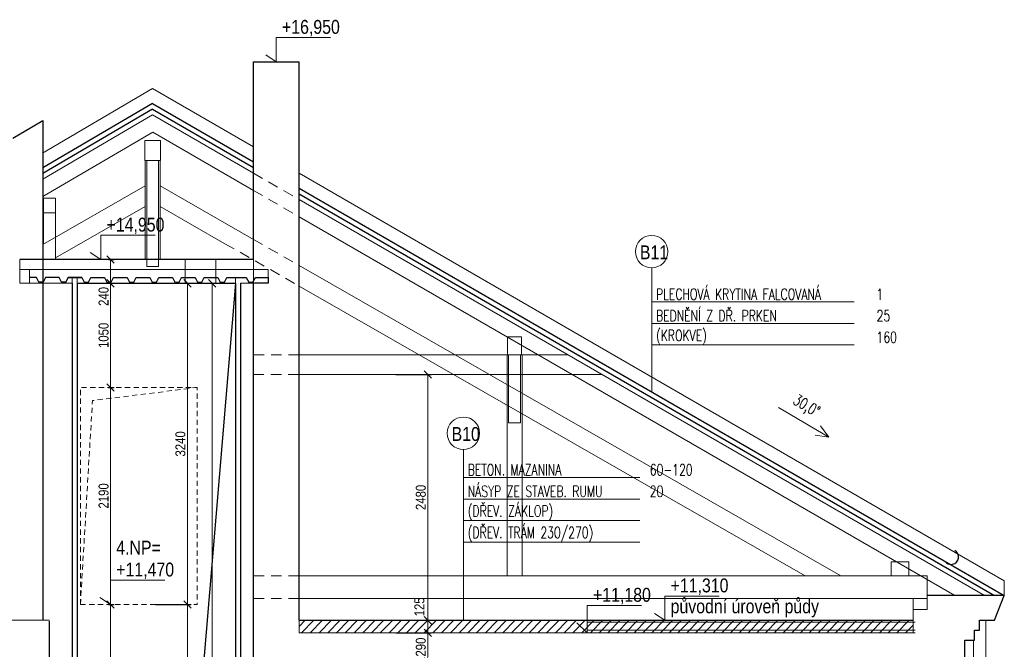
# Model space of a CAD drawing. Header units: millimetres. Extents: x -300958 to -108039, y 30118 to 292543.
# Tile 23 of 256: x -257893 to -247953, y 80926 to 87278. Entities that reach past the tile are written whole.
import ezdxf

# ---------------------------------------------------------------- set-up
doc = ezdxf.new("R2010")
doc.units = ezdxf.units.MM
doc.header["$MEASUREMENT"] = 0
doc.linetypes.add('DGN Style 2', pattern=[879.857395, 527.914437, -351.942958])
doc.layers.get('0').update_dxf_attribs({"lineweight": 13})
doc.layers.get('Defpoints').update_dxf_attribs({"color": 3, "lineweight": 13})
for name, color, linetype, lineweight in [('A_Vodorovné prvky krovu', 133, 'Continuous', 9), ('A_Řezy', 182, 'Continuous', 9), ('BOURÁNÍ', 40, 'Continuous', 13), ('dims', 7, 'Continuous', 9), ('ETAPY', 7, 'Continuous', 0), ('legenda', 7, 'Continuous', 13), ('Materiály', 1, 'Continuous', 13), ('navrh', 1, 'Continuous', 9), ('tenka', 7, 'Continuous', 13), ('výškové kóty', 7, 'Continuous', 13), ('walls', 7, 'Continuous', 13)]:
    doc.layers.add(name, color=color, linetype=linetype, lineweight=lineweight)
doc.layers.add('OBRYSY', color=7, linetype='Continuous', lineweight=0, plot=False)
doc.styles.add('STYLE-0', font='ARIALN.TTF')
doc.styles.add('Style-Arial', font='arial.ttf')
doc.dimstyles.new('arch', dxfattribs={"dimscale": 50, "dimtxt": 2.5, "dimasz": 2.5, "dimexe": 1.25, "dimexo": 0.9, "dimtad": 1, "dimdec": 0, "dimtxsty": 'STYLE-0', "dimblk": 'ARCHTICK', "dimcen": 2.5, "dimadec": 0, "dimazin": 0, "dimtfac": 1, "dimtdec": 0, "dimtmove": 2, "dimatfit": 3, "dimldrblk": 'ARCHTICK', "dimfxl": 0, "dimarcsym": 0})

# ---------------------------------------------------------------- blocks, each defined once
blk = doc.blocks.new('_ArchTick')
at = {"color": 0, "linetype": 'ByBlock', "flags": 128}
blk.add_lwpolyline([(-0.5, -0.5), (0.5, 0.5)], dxfattribs=at)
blk = doc.blocks.new('*D588')
at = {"layer": 'Defpoints', "color": 0, "linetype": 'Continuous'}
for p in [(-254170.1, 81093.2), (-254170.1, 80803.2), (-253773.1, 80803.2)]:
    blk.add_point(p, dxfattribs=at)
at = {"layer": 'dims', "color": 0, "linetype": 'Continuous', "lineweight": -2}
for p, q in [((-254095.1, 81093.2), (-253735.6, 81093.2)), ((-254095.1, 80803.2), (-253735.6, 80803.2))]:
    blk.add_line(p, q, dxfattribs=at)
at = {"layer": 'dims', "linetype": 'Continuous', "lineweight": 0}
blk.add_line((-253773.1, 81093.2), (-253773.1, 80803.2), dxfattribs=at)
at = {"layer": 'dims', "linetype": 'Continuous', "lineweight": 0, "xscale": 75, "yscale": 75, "zscale": 75}
for p, rotation in [((-253773.1, 81093.2), 90), ((-253773.1, 80803.2), 270)]:
    blk.add_blockref('_ArchTick', p, dxfattribs=dict(at, rotation=rotation))
at = {"layer": 'dims', "color": 0, "linetype": 'Continuous', "insert": (-253842.9, 80948.2), "char_height": 100, "attachment_point": 5, "rotation": 90, "style": 'STYLE-0'}
blk.add_mtext('290', dxfattribs=at)
blk = doc.blocks.new('*D589')
at = {"layer": 'Defpoints', "color": 0, "linetype": 'Continuous'}
for p in [(-254170.1, 81218.2), (-254170.1, 81093.2), (-253773.1, 81093.2)]:
    blk.add_point(p, dxfattribs=at)
at = {"layer": 'dims', "color": 0, "linetype": 'Continuous', "lineweight": -2}
for p, q in [((-254095.1, 81218.2), (-253735.6, 81218.2)), ((-254095.1, 81093.2), (-253735.6, 81093.2))]:
    blk.add_line(p, q, dxfattribs=at)
at = {"layer": 'dims', "linetype": 'Continuous', "lineweight": 0}
blk.add_line((-253773.1, 81218.2), (-253773.1, 81093.2), dxfattribs=at)
at = {"layer": 'dims', "linetype": 'Continuous', "lineweight": 0, "xscale": 75, "yscale": 75, "zscale": 75}
for p, rotation in [((-253773.1, 81218.2), 90), ((-253773.1, 81093.2), 270)]:
    blk.add_blockref('_ArchTick', p, dxfattribs=dict(at, rotation=rotation))
at = {"layer": 'dims', "color": 0, "linetype": 'Continuous', "insert": (-253857.1, 81354.2), "char_height": 100, "attachment_point": 5, "rotation": 90, "style": 'STYLE-0'}
blk.add_mtext('125', dxfattribs=at)
blk = doc.blocks.new('*D598')
at = {"layer": 'Defpoints', "color": 0, "linetype": 'Continuous'}
for p in [(-254170.1, 83698.2), (-254170.1, 81218.2), (-253773.1, 81218.2)]:
    blk.add_point(p, dxfattribs=at)
at = {"layer": 'dims', "color": 0, "linetype": 'Continuous', "lineweight": -2}
for p, q in [((-254095.1, 83698.2), (-253735.6, 83698.2)), ((-254095.1, 81218.2), (-253735.6, 81218.2))]:
    blk.add_line(p, q, dxfattribs=at)
at = {"layer": 'dims', "linetype": 'Continuous', "lineweight": 0}
blk.add_line((-253773.1, 83698.2), (-253773.1, 81218.2), dxfattribs=at)
at = {"layer": 'dims', "linetype": 'Continuous', "lineweight": 0, "xscale": 75, "yscale": 75, "zscale": 75}
for p, rotation in [((-253773.1, 83698.2), 90), ((-253773.1, 81218.2), 270)]:
    blk.add_blockref('_ArchTick', p, dxfattribs=dict(at, rotation=rotation))
at = {"layer": 'dims', "color": 0, "linetype": 'Continuous', "insert": (-253842.9, 82458.2), "char_height": 100, "attachment_point": 5, "rotation": 90, "style": 'STYLE-0'}
blk.add_mtext('2480', dxfattribs=at)
blk = doc.blocks.new('*D613')
at = {"layer": 'Defpoints', "color": 0, "linetype": 'Continuous'}
for p in [(-256596.6, 81378.2), (-256596.6, 77728.2), (-256199.6, 77728.2)]:
    blk.add_point(p, dxfattribs=at)
at = {"layer": 'dims', "color": 0, "linetype": 'Continuous', "lineweight": -2}
for p, q in [((-256521.6, 81378.2), (-256162.1, 81378.2)), ((-256521.6, 77728.2), (-256162.1, 77728.2))]:
    blk.add_line(p, q, dxfattribs=at)
at = {"layer": 'dims', "linetype": 'Continuous', "lineweight": 0}
blk.add_line((-256199.6, 81378.2), (-256199.6, 77728.2), dxfattribs=at)
at = {"layer": 'dims', "linetype": 'Continuous', "lineweight": 0, "xscale": 75, "yscale": 75, "zscale": 75}
for p, rotation in [((-256199.6, 81378.2), 90), ((-256199.6, 77728.2), 270)]:
    blk.add_blockref('_ArchTick', p, dxfattribs=dict(at, rotation=rotation))
at = {"layer": 'dims', "color": 0, "linetype": 'Continuous', "insert": (-256269.4, 79553.2), "char_height": 100, "attachment_point": 5, "rotation": 90, "style": 'STYLE-0'}
blk.add_mtext('3650', dxfattribs=at)
blk = doc.blocks.new('*D614')
at = {"layer": 'Defpoints', "color": 0, "linetype": 'Continuous'}
for p in [(-256596.6, 84618.2), (-256596.6, 81378.2), (-256199.6, 81378.2)]:
    blk.add_point(p, dxfattribs=at)
at = {"layer": 'dims', "color": 0, "linetype": 'Continuous', "lineweight": -2}
for p, q in [((-256521.6, 84618.2), (-256162.1, 84618.2)), ((-256521.6, 81378.2), (-256162.1, 81378.2))]:
    blk.add_line(p, q, dxfattribs=at)
at = {"layer": 'dims', "linetype": 'Continuous', "lineweight": 0}
blk.add_line((-256199.6, 84618.2), (-256199.6, 81378.2), dxfattribs=at)
at = {"layer": 'dims', "linetype": 'Continuous', "lineweight": 0, "xscale": 75, "yscale": 75, "zscale": 75}
for p, rotation in [((-256199.6, 84618.2), 90), ((-256199.6, 81378.2), 270)]:
    blk.add_blockref('_ArchTick', p, dxfattribs=dict(at, rotation=rotation))
at = {"layer": 'dims', "color": 0, "linetype": 'Continuous', "insert": (-256269.4, 82998.2), "char_height": 100, "attachment_point": 5, "rotation": 90, "style": 'STYLE-0'}
blk.add_mtext('3240', dxfattribs=at)
blk = doc.blocks.new('*D615')
at = {"layer": 'Defpoints', "color": 0, "linetype": 'Continuous'}
for p in [(-256346.6, 84618.2), (-256346.6, 65708.2), (-255949.6, 65708.2)]:
    blk.add_point(p, dxfattribs=at)
at = {"layer": 'dims', "color": 0, "linetype": 'Continuous', "lineweight": -2}
for p, q in [((-256271.6, 84618.2), (-255912.1, 84618.2)), ((-256271.6, 65708.2), (-255912.1, 65708.2))]:
    blk.add_line(p, q, dxfattribs=at)
at = {"layer": 'dims', "linetype": 'Continuous', "lineweight": 0}
blk.add_line((-255949.6, 84618.2), (-255949.6, 65708.2), dxfattribs=at)
at = {"layer": 'dims', "linetype": 'Continuous', "lineweight": 0, "xscale": 75, "yscale": 75, "zscale": 75}
for p, rotation in [((-255949.6, 84618.2), 90), ((-255949.6, 65708.2), 270)]:
    blk.add_blockref('_ArchTick', p, dxfattribs=dict(at, rotation=rotation))
at = {"layer": 'dims', "color": 0, "linetype": 'Continuous', "insert": (-256019.4, 75163.2), "char_height": 100, "attachment_point": 5, "rotation": 90, "style": 'STYLE-0'}
blk.add_mtext('18910', dxfattribs=at)
blk = doc.blocks.new('*D832')
at = {"layer": 'Defpoints', "color": 0, "linetype": 'Continuous'}
for p in [(-257071.3, 81378.2), (-257071.3, 79918.2), (-256975.5, 79918.2)]:
    blk.add_point(p, dxfattribs=at)
at = {"layer": 'dims', "color": 0, "linetype": 'Continuous', "lineweight": -2}
for p, q in [((-256996.3, 81378.2), (-256938, 81378.2)), ((-256996.3, 79918.2), (-256938, 79918.2))]:
    blk.add_line(p, q, dxfattribs=at)
at = {"layer": 'dims', "linetype": 'Continuous', "lineweight": 0}
blk.add_line((-256975.5, 81378.2), (-256975.5, 79918.2), dxfattribs=at)
at = {"layer": 'dims', "linetype": 'Continuous', "lineweight": 0, "xscale": 75, "yscale": 75, "zscale": 75}
for p, rotation in [((-256975.5, 81378.2), 90), ((-256975.5, 79918.2), 270)]:
    blk.add_blockref('_ArchTick', p, dxfattribs=dict(at, rotation=rotation))
at = {"layer": 'dims', "color": 0, "linetype": 'Continuous', "insert": (-257045.3, 80648.2), "char_height": 100, "attachment_point": 5, "rotation": 90, "style": 'STYLE-0'}
blk.add_mtext('1460', dxfattribs=at)
blk = doc.blocks.new('*D834')
at = {"layer": 'Defpoints', "color": 0, "linetype": 'Continuous'}
for p in [(-257071.3, 84618.2), (-257071.3, 83568.2), (-256975.5, 83568.2)]:
    blk.add_point(p, dxfattribs=at)
at = {"layer": 'dims', "color": 0, "linetype": 'Continuous', "lineweight": -2}
for p, q in [((-256996.3, 84618.2), (-256938, 84618.2)), ((-256996.3, 83568.2), (-256938, 83568.2))]:
    blk.add_line(p, q, dxfattribs=at)
at = {"layer": 'dims', "linetype": 'Continuous', "lineweight": 0}
blk.add_line((-256975.5, 84618.2), (-256975.5, 83568.2), dxfattribs=at)
at = {"layer": 'dims', "linetype": 'Continuous', "lineweight": 0, "xscale": 75, "yscale": 75, "zscale": 75}
for p, rotation in [((-256975.5, 84618.2), 90), ((-256975.5, 83568.2), 270)]:
    blk.add_blockref('_ArchTick', p, dxfattribs=dict(at, rotation=rotation))
at = {"layer": 'dims', "color": 0, "linetype": 'Continuous', "insert": (-257045.3, 84093.2), "char_height": 100, "attachment_point": 5, "rotation": 90, "style": 'STYLE-0'}
blk.add_mtext('1050', dxfattribs=at)
blk = doc.blocks.new('*D835')
at = {"layer": 'Defpoints', "color": 0, "linetype": 'Continuous'}
for p in [(-257071.3, 83568.2), (-257071.3, 81378.2), (-256975.5, 81378.2)]:
    blk.add_point(p, dxfattribs=at)
at = {"layer": 'dims', "color": 0, "linetype": 'Continuous', "lineweight": -2}
for p, q in [((-256996.3, 83568.2), (-256938, 83568.2)), ((-256996.3, 81378.2), (-256938, 81378.2))]:
    blk.add_line(p, q, dxfattribs=at)
at = {"layer": 'dims', "linetype": 'Continuous', "lineweight": 0}
blk.add_line((-256975.5, 83568.2), (-256975.5, 81378.2), dxfattribs=at)
at = {"layer": 'dims', "linetype": 'Continuous', "lineweight": 0, "xscale": 75, "yscale": 75, "zscale": 75}
for p, rotation in [((-256975.5, 83568.2), 90), ((-256975.5, 81378.2), 270)]:
    blk.add_blockref('_ArchTick', p, dxfattribs=dict(at, rotation=rotation))
at = {"layer": 'dims', "color": 0, "linetype": 'Continuous', "insert": (-257045.3, 82473.2), "char_height": 100, "attachment_point": 5, "rotation": 90, "style": 'STYLE-0'}
blk.add_mtext('2190', dxfattribs=at)
blk = doc.blocks.new('*D836')
at = {"layer": 'Defpoints', "color": 0, "linetype": 'Continuous'}
for p in [(-257071.3, 84858.2), (-257071.3, 84618.2), (-256975.5, 84618.2)]:
    blk.add_point(p, dxfattribs=at)
at = {"layer": 'dims', "color": 0, "linetype": 'Continuous', "lineweight": -2}
for p, q in [((-256996.3, 84858.2), (-256938, 84858.2)), ((-256996.3, 84618.2), (-256938, 84618.2))]:
    blk.add_line(p, q, dxfattribs=at)
at = {"layer": 'dims', "linetype": 'Continuous', "lineweight": 0}
blk.add_line((-256975.5, 84858.2), (-256975.5, 84618.2), dxfattribs=at)
at = {"layer": 'dims', "linetype": 'Continuous', "lineweight": 0, "xscale": 75, "yscale": 75, "zscale": 75}
for p, rotation in [((-256975.5, 84858.2), 90), ((-256975.5, 84618.2), 270)]:
    blk.add_blockref('_ArchTick', p, dxfattribs=dict(at, rotation=rotation))
at = {"layer": 'dims', "color": 0, "linetype": 'Continuous', "insert": (-257045.3, 84485.8), "char_height": 100, "attachment_point": 5, "rotation": 90, "style": 'STYLE-0'}
blk.add_mtext('240', dxfattribs=at)

msp = doc.modelspace()

# ---------------------------------------------------------------- hatches: boundary and pattern name
at = {"layer": 'BOURÁNÍ', "linetype": 'Continuous'}
h = msp.add_hatch(dxfattribs=at)
h.set_pattern_fill('ANSI31', color=256, scale=500, style=0)
h.paths.add_polyline_path([(-255072.6, 81218.2), (-255072.6, 81093.2), (-248872.6, 81093.2), (-248872.6, 81218.2)])

# ---------------------------------------------------------------- linework, layer by layer
at = {"layer": 'A_Vodorovné prvky krovu'}
for p, q in [((-256550.6, 86316.8), (-257657.6, 85668.9)), ((-256550.6, 86316.8), (-255532.6, 85729.1)), ((-256550, 86143.3), (-257657.6, 85495.1)), ((-256550, 86143.3), (-255532.6, 85555.9)), ((-256625, 85600.2), (-257657.6, 85009.5)), ((-256475, 85600.2), (-255532.6, 85061.1)), ((-256625, 85392.8), (-257531.4, 84874.3)), ((-256475, 85392.8), (-255820, 85018.2)), ((-255072.6, 85463.5), (-248152.6, 81468.2)), ((-255072.6, 85290.3), (-248452.6, 81468.2)), ((-255072.6, 84798), (-249601.4, 81668.2)), ((-255072.6, 84590.6), (-249963.9, 81668.2))]:
    msp.add_line(p, q, dxfattribs=at)
at = {"layer": 'A_Vodorovné prvky krovu', "linetype": 'DGN Style 2', "ltscale": 0.2}
for p, q in [((-255532.6, 85729.1), (-255072.6, 85463.5)), ((-255532.6, 85555.9), (-255072.6, 85290.3)), ((-255820, 85018.2), (-255072.6, 84590.6)), ((-255532.6, 85061.1), (-255072.6, 84798)), ((-255072.6, 83898.2), (-255532.6, 83898.2)), ((-255532.6, 83698.2), (-255072.6, 83698.2)), ((-255072.6, 81668.2), (-255532.6, 81668.2)), ((-255072.6, 81438.2), (-255532.6, 81438.2))]:
    msp.add_line(p, q, dxfattribs=at)
at = {"layer": 'A_Vodorovné prvky krovu'}
for points in [[(-256625, 84858.2), (-256625, 85858.2), (-256475, 85858.2), (-256475, 84858.2)], [(-256610, 85858.2), (-256610, 84789.5), (-256490, 84789.5), (-256490, 85858.2)], [(-257651.4, 85013), (-257651.4, 85328.2), (-257531.4, 85328.2), (-257531.4, 84858.2)], [(-255072.6, 83898.2), (-252361.4, 83898.2)], [(-255072.6, 83698.2), (-252015, 83698.2)], [(-255072.6, 81668.2), (-248732.6, 81668.2), (-248732.6, 81438.2), (-255072.6, 81438.2)]]:
    msp.add_lwpolyline(points, dxfattribs=at)
msp.add_lwpolyline([(-252971.5, 81668.2), (-252971.5, 83898.2), (-252821.5, 83898.2), (-252821.5, 81668.2)], close=True, dxfattribs=at)
at = {"layer": 'A_Řezy', "ltscale": 0.4}
msp.add_line((-248872.6, 81218.2), (-248872.6, 81328.2), dxfattribs=at)
for points in [[(-256630, 85858.2), (-256470, 85858.2), (-256470, 86058.2), (-256630, 86058.2), (-256630, 85858.2)], [(-257651.4, 85328.2), (-257531.4, 85328.2), (-257531.4, 85478.2), (-257651.4, 85478.2), (-257651.4, 85328.2)], [(-252966.5, 83898.2), (-252826.5, 83898.2), (-252826.5, 84078.2), (-252966.5, 84078.2), (-252966.5, 83898.2)], [(-249095.4, 81808.2), (-248915.4, 81808.2), (-248915.4, 81668.2), (-249095.4, 81668.2), (-249095.4, 81808.2)], [(-248872.6, 81438.2), (-248732.6, 81438.2), (-248732.6, 81328.2), (-248872.6, 81328.2), (-248872.6, 81438.2)]]:
    msp.add_lwpolyline(points, dxfattribs=at)
at = {"layer": 'BOURÁNÍ', "linetype": 'Continuous', "lineweight": 30}
for p, q in [((-256550.9, 86432.5), (-257657.6, 85784.7)), ((-256550.9, 86432.5), (-255532.6, 85844.6)), ((-256550.7, 86374.7), (-257657.6, 85726.8)), ((-256550.7, 86374.7), (-255532.6, 85786.8)), ((-257962.6, 86081.8), (-257657.6, 86260.3)), ((-257657.6, 86260.3), (-257657.6, 81218.2)), ((-255072.6, 85579), (-247952.6, 81468.2)), ((-255072.6, 85521.2), (-248052.6, 81468.2)), ((-255072.6, 81218.2), (-248872.6, 81218.2))]:
    msp.add_line(p, q, dxfattribs=at)
at = {"layer": 'BOURÁNÍ', "linetype": 'Continuous'}
for p, q in [((-258012.6, 81218.2), (-257592.6, 81218.2)), ((-248140.1, 67388.2), (-248140.1, 81218.2)), ((-252162.6, 81198.2), (-248852.6, 81198.2)), ((-252162.6, 81118.2), (-248852.6, 81118.2)), ((-252162.6, 81093.2), (-248852.6, 81093.2)), ((-248265.1, 67388.2), (-248265.1, 81018.2))]:
    msp.add_line(p, q, dxfattribs=at)
msp.add_lwpolyline([(-252956.3, 83898.2), (-252956.7, 83209.5), (-252836.3, 83209.5), (-252836.3, 83898.2)], dxfattribs=at)
at = {"layer": 'BOURÁNÍ', "linetype": 'Continuous', "lineweight": 30}
msp.add_arc((-248490.6, 81856.8), 75, 214.22257, 59.99963, dxfattribs=at)
at = {"layer": 'dims', "linetype": 'Continuous', "flags": 128}
msp.add_lwpolyline([(-250232.9, 83365.5), (-249723.7, 83067.5), (-249862.8, 83085.1), (-249723.7, 83067.5), (-249807.2, 83180.2)], dxfattribs=at)
at = {"layer": 'ETAPY', "linetype": 'Continuous', "lineweight": 30}
msp.add_line((-255712.6, 84618.2), (-257312.6, 65708.2), dxfattribs=at)
at = {"layer": 'legenda', "linetype": 'Continuous', "lineweight": 0}
for p, q in [((-251512.6, 84774.2), (-251512.6, 83523.5)), ((-253413.3, 82941.6), (-253413.3, 81218.2)), ((-251631.9, 82659.2), (-253413.3, 82659.2)), ((-251631.9, 82442), (-253413.3, 82442)), ((-251631.9, 82224.8), (-253413.3, 82224.8)), ((-251631.9, 82007.6), (-253413.3, 82007.6))]:
    msp.add_line(p, q, dxfattribs=at)
at = {"layer": 'legenda', "linetype": 'Continuous'}
for p, q in [((-249467.5, 84430.4), (-251512.6, 84430.4)), ((-249467.5, 84213.3), (-251512.6, 84213.3)), ((-249467.5, 83996.1), (-251512.6, 83996.1))]:
    msp.add_line(p, q, dxfattribs=at)
at = {"layer": 'legenda', "linetype": 'Continuous', "lineweight": 0}
for centre in [(-251512.6, 84938), (-253413.3, 83105.4)]:
    msp.add_circle(centre, 163.8, dxfattribs=at)
at = {"layer": 'Materiály', "linetype": 'Continuous', "flags": 128}
msp.add_lwpolyline([(-255382.6, 84758.2), (-255382.6, 84676.9), (-255513.4, 84676.9), (-255537.7, 84628.2), (-255580.2, 84628.2), (-255604.6, 84676.9), (-255802.1, 84676.9), (-255826.5, 84628.2), (-255869, 84628.2), (-255893.4, 84676.9), (-256030.9, 84676.9), (-256055.2, 84628.2), (-256097.7, 84628.2), (-256122.1, 84676.9), (-256259.6, 84676.9), (-256284, 84628.2), (-256326.5, 84628.2), (-256350.9, 84676.9), (-256488.4, 84676.9), (-256512.7, 84628.2), (-256555.2, 84628.2), (-256579.6, 84676.9), (-256717.1, 84676.9), (-256741.5, 84628.2), (-256784, 84628.2), (-256808.4, 84676.9), (-256945.9, 84676.9), (-256970.2, 84628.2), (-257012.7, 84628.2), (-257037.1, 84676.9), (-257174.6, 84676.9), (-257199, 84628.2), (-257241.5, 84628.2), (-257265.9, 84676.9), (-257403.4, 84676.9), (-257427.7, 84628.2), (-257470.2, 84628.2), (-257494.6, 84676.9), (-257632.1, 84676.9), (-257656.5, 84628.2), (-257699, 84628.2), (-257723.4, 84676.9), (-257792.6, 84676.9), (-257792.6, 84758.2)], close=True, dxfattribs=at)
at = {"layer": 'Materiály', "linetype": 'Continuous'}
for points in [[(-255532.6, 84858.2), (-255532.6, 84758.2), (-257892.6, 84758.2), (-257892.6, 84858.2)], [(-257792.6, 84618.2), (-257892.6, 84618.2), (-257892.6, 84758.2), (-257792.6, 84758.2)]]:
    msp.add_3dface(points, dxfattribs=at)
at = {"layer": 'navrh', "linetype": 'Continuous', "lineweight": 0}
msp.add_line((-257592.6, 84618.2), (-257362.6, 84618.2), dxfattribs=at)
at = {"layer": 'navrh', "linetype": 'Continuous', "lineweight": 13}
msp.add_line((-257362.6, 84676.9), (-257362.6, 84618.2), dxfattribs=at)
at = {"layer": 'navrh', "linetype": 'Continuous', "lineweight": 0, "flags": 128}
msp.add_lwpolyline([(-255382.6, 84676.9), (-255513.4, 84676.9), (-255537.7, 84628.2), (-255580.2, 84628.2), (-255604.6, 84676.9), (-255802.1, 84676.9), (-255826.5, 84628.2), (-255869, 84628.2), (-255893.4, 84676.9), (-256030.9, 84676.9), (-256055.2, 84628.2), (-256097.7, 84628.2), (-256122.1, 84676.9), (-256259.6, 84676.9), (-256284, 84628.2), (-256326.5, 84628.2), (-256350.9, 84676.9), (-256488.4, 84676.9), (-256512.7, 84628.2), (-256555.2, 84628.2), (-256579.6, 84676.9), (-256717.1, 84676.9), (-256741.5, 84628.2), (-256784, 84628.2), (-256808.4, 84676.9), (-256808.4, 84676.9)], dxfattribs=at)
at = {"layer": 'OBRYSY', "linetype": 'DGN Style 2'}
for p, q in [((-256222.6, 84618.2), (-256222.6, 84858.2)), ((-255912.6, 84618.2), (-255912.6, 84858.2))]:
    msp.add_line(p, q, dxfattribs=at)
at = {"layer": 'tenka', "linetype": 'Continuous'}
for p, q in [((-256550.9, 86582.5), (-257662.6, 85931.8)), ((-256550.9, 86582.5), (-255532.6, 85994.6)), ((-255072.6, 85729), (-247952.6, 81618.2)), ((-255532.6, 84618.2), (-255532.6, 84858.2)), ((-257312.6, 84618.2), (-257312.6, 84676.9)), ((-255712.6, 84618.2), (-255712.6, 84676.9)), ((-247952.6, 81468.2), (-247952.6, 81618.2)), ((-255072.6, 81093.2), (-255072.6, 81218.2)), ((-248872.6, 81218.2), (-248872.6, 81093.2)), ((-255072.6, 81093.2), (-248872.6, 81093.2))]:
    msp.add_line(p, q, dxfattribs=at)
at = {"layer": 'tenka', "linetype": 'Continuous', "flags": 128}
msp.add_lwpolyline([(-257362.6, 84618.2), (-257792.6, 84618.2), (-257792.6, 84758.2), (-255382.6, 84758.2), (-255382.6, 84618.2), (-255662.6, 84618.2)], dxfattribs=at)
at = {"layer": 'tenka', "linetype": 'DGN Style 2', "ltscale": 0.1, "flags": 128}
msp.add_lwpolyline([(-257279.6, 81378.2), (-257158, 83434.9), (-256099.6, 83568.2)], dxfattribs=at)
msp.add_lwpolyline([(-257279.6, 81378.2), (-256099.6, 81378.2), (-256099.6, 83568.2), (-257279.6, 83568.2)], close=True, dxfattribs=at)
at = {"layer": 'výškové kóty', "linetype": 'Continuous', "flags": 128}
msp.add_lwpolyline([(-254753.9, 87098.4), (-255302.6, 87098.4), (-255302.6, 86852.9), (-255409, 86923.4)], dxfattribs=at)
at = {"layer": 'výškové kóty', "linetype": 'Continuous', "lineweight": 0, "flags": 128}
for points in [[(-256524.6, 85103.6), (-257073.3, 85103.6), (-257073.3, 84858.2), (-257179.7, 84928.6)], [(-256426.8, 81623.6), (-256975.5, 81623.6), (-256975.5, 81378.2), (-257082, 81448.6)], [(-250830.4, 81463.6), (-251379.1, 81463.6), (-251379.1, 81218.2), (-251485.6, 81288.6)], [(-251613.9, 81368.6), (-252162.6, 81368.6), (-252162.6, 81093.2), (-252269, 81193.6)]]:
    msp.add_lwpolyline(points, dxfattribs=at)
at = {"layer": 'walls', "linetype": 'Continuous', "lineweight": 30}
for p, q in [((-255532.6, 86852.9), (-255072.6, 86852.9)), ((-255532.6, 84858.2), (-255532.6, 86852.9)), ((-255072.6, 81218.2), (-255072.6, 86852.9)), ((-255532.6, 84858.2), (-257892.6, 84858.2)), ((-257723.4, 84676.9), (-257792.6, 84676.9)), ((-257362.6, 84618.2), (-257362.6, 65708.2)), ((-257312.6, 84618.2), (-257312.6, 65708.2)), ((-257312.6, 84618.2), (-255712.6, 84618.2)), ((-255712.6, 84618.2), (-255712.6, 65708.2)), ((-255662.6, 84618.2), (-255662.6, 65708.2)), ((-255532.6, 81218.2), (-255532.6, 84618.2)), ((-247952.6, 81468.2), (-248732.6, 81468.2)), ((-255532.6, 77768.2), (-255532.6, 81218.2)), ((-257592.6, 80758.2), (-257592.6, 81208.2)), ((-248352.6, 80378.2), (-248352.6, 81018.2))]:
    msp.add_line(p, q, dxfattribs=at)
at = {"layer": 'walls', "linetype": 'Continuous', "lineweight": 30, "flags": 128}
for points in [[(-257265.9, 84676.9), (-257403.4, 84676.9), (-257427.7, 84628.2), (-257470.2, 84628.2), (-257494.6, 84676.9), (-257632.1, 84676.9), (-257656.5, 84628.2), (-257699, 84628.2), (-257723.4, 84676.9)], [(-257470.2, 84628.2), (-257432.6, 84628.2), (-257427.7, 84628.2), (-257403.4, 84676.9), (-257265.9, 84676.9), (-257241.5, 84628.2), (-257199, 84628.2), (-257174.6, 84676.9), (-257037.1, 84676.9), (-257012.7, 84628.2), (-256970.2, 84628.2), (-256945.9, 84676.9), (-256808.4, 84676.9), (-256784, 84628.2), (-256741.5, 84628.2), (-256717.1, 84676.9), (-256579.6, 84676.9), (-256555.2, 84628.2), (-256512.7, 84628.2), (-256488.4, 84676.9), (-256350.9, 84676.9), (-256326.5, 84628.2), (-256284, 84628.2), (-256259.6, 84676.9), (-256122.1, 84676.9), (-256097.7, 84628.2), (-256055.2, 84628.2), (-256030.9, 84676.9), (-255893.4, 84676.9), (-255869, 84628.2), (-255826.5, 84628.2), (-255802.1, 84676.9), (-255604.6, 84676.9), (-255580.2, 84628.2), (-255537.7, 84628.2), (-255513.4, 84676.9), (-255382.6, 84676.9), (-255382.6, 84618.2), (-255522.6, 84618.2)], [(-248352.6, 81018.2), (-248252.6, 81018.2), (-248252.6, 81118.2), (-248202.6, 81118.2), (-248202.6, 81218.2), (-248052.6, 81218.2), (-247952.6, 81468.2)]]:
    msp.add_lwpolyline(points, dxfattribs=at)

# ---------------------------------------------------------------- texts
at = {"layer": 'dims', "linetype": 'Continuous', "insert": (-249833.9, 83300.7), "char_height": 112, "attachment_point": 6, "rotation": 329.65884, "line_spacing_factor": 0.765173, "style": 'Style-Arial'}
msp.add_mtext('{\\Fromans|c238;\\W0.71429;30,0°}', dxfattribs=at)
at = {"layer": 'legenda', "linetype": 'Continuous', "lineweight": 0, "char_height": 140, "width": 1046.843, "attachment_point": 1, "style": 'STYLE-0'}
for s, insert in [('B11', (-251631.7, 85000.8)), ('B10', (-253532.4, 83168.2))]:
    msp.add_mtext(s, dxfattribs=dict(at, insert=insert))
at = {"layer": 'legenda', "linetype": 'Continuous', "lineweight": 0, "char_height": 112, "attachment_point": 4, "rotation": 0.00116, "line_spacing_factor": 0.765173, "style": 'Style-Arial'}
for s, insert in [('{\\Fromans|c238;\\W0.71429;PLECHOVÁ KRYTINA FALCOVANÁ}', (-251469, 84508.1)), ('{\\Fromans|c238;\\W0.71429;1}', (-249241.9, 84508.1)), ('{\\Fromans|c238;\\W0.71429;BEDNĚNÍ Z DŘ. PRKEN}', (-251469, 84290.9)), ('{\\Fromans|c238;\\W0.71429;25}', (-249241.9, 84290.9)), ('{\\Fromans|c238;\\W0.71429;(KROKVE)}', (-251469, 84073.7)), ('{\\Fromans|c0;\\W0.71429;1\\Fromans|c238;6\\Fromans|c0;0}', (-249241.9, 84073.7)), ('{\\Fromans|c238;\\W0.71429;BETON. MAZANINA}', (-253369.8, 82736.8)), ('{\\Fromans|c238;\\W0.71429;60-120}', (-251531.5, 82736.8)), ('{\\Fromans|c238;\\W0.71429;NÁSYP ZE STAVEB. RUMU }', (-253369.8, 82519.7)), ('{\\Fromans|c238;\\W0.71429;20}', (-251531.5, 82519.7)), ('{\\Fromans|c238;\\W0.71429;(DŘEV. ZÁKLOP)}', (-253369.8, 82302.5)), ('\\A1;{\\Fromans|c238;\\W0.71429;(DŘEV. TRÁM 230/270)\\Fromans|c0; }', (-253369.8, 82085.3))]:
    msp.add_mtext(s, dxfattribs=dict(at, insert=insert))
at = {"layer": 'výškové kóty', "linetype": 'Continuous', "lineweight": 0, "char_height": 140, "attachment_point": 1, "style": 'STYLE-0'}
for s, insert, width in [('+16,950', (-255244.8, 87275.2), 1046.843), ('+14,950', (-257015.6, 85280.5), 1046.843), ('4.NP=', (-256917.8, 82021.2), 1046.843), ('+11,470', (-256917.8, 81800.5), 1046.843), ('+11,310', (-251321.4, 81640.5), 1046.843), ('+11,180', (-252104.8, 81545.5), 1046.843), ('původní úroveň půdy', (-251321.4, 81429.3), 1562.141)]:
    msp.add_mtext(s, dxfattribs=dict(at, insert=insert, width=width))

# ---------------------------------------------------------------- dimensions: what is measured, and where the dimension line sits
at = {"layer": 'dims', "linetype": 'Continuous'}
for base, p1, p2, picture, middle in [((-256975.5, 84618.2), (-257071.3, 84858.2), (-257071.3, 84618.2), '*D836', (-257045.3, 84485.8)), ((-253773.1, 81093.2), (-254170.1, 81218.2), (-254170.1, 81093.2), '*D589', (-253857.1, 81354.2))]:
    dim = msp.add_linear_dim(base=base, p1=p1, p2=p2, angle=90, dimstyle='arch', override={"dimtxt": 2, "dimasz": 1.5, "dimexe": 0.75, "dimexo": 1.5, "dimgap": 0.375, "dimcen": 0.05, "dimclrd": 256, "dimlwd": 0}, dxfattribs=at)
    dim.commit()
    dim.dimension.update_dxf_attribs({"geometry": picture, "text_midpoint": middle, "dimtype": 160})
for base, p1, p2, picture, middle in [((-256975.5, 83568.2), (-257071.3, 84618.2), (-257071.3, 83568.2), '*D834', (-257045.3, 84093.2)), ((-256199.6, 81378.2), (-256596.6, 84618.2), (-256596.6, 81378.2), '*D614', (-256269.4, 82998.2)), ((-255949.6, 65708.2), (-256346.6, 84618.2), (-256346.6, 65708.2), '*D615', (-256019.4, 75163.2)), ((-253773.1, 81218.2), (-254170.1, 83698.2), (-254170.1, 81218.2), '*D598', (-253842.9, 82458.2)), ((-256975.5, 81378.2), (-257071.3, 83568.2), (-257071.3, 81378.2), '*D835', (-257045.3, 82473.2)), ((-256975.5, 79918.2), (-257071.3, 81378.2), (-257071.3, 79918.2), '*D832', (-257045.3, 80648.2)), ((-256199.6, 77728.2), (-256596.6, 81378.2), (-256596.6, 77728.2), '*D613', (-256269.4, 79553.2)), ((-253773.1, 80803.2), (-254170.1, 81093.2), (-254170.1, 80803.2), '*D588', (-253842.9, 80948.2))]:
    dim = msp.add_linear_dim(base=base, p1=p1, p2=p2, angle=90, dimstyle='arch', override={"dimtxt": 2, "dimasz": 1.5, "dimexe": 0.75, "dimexo": 1.5, "dimgap": 0.375, "dimcen": 0.05, "dimclrd": 256, "dimlwd": 0}, dxfattribs=at)
    dim.commit()
    dim.dimension.update_dxf_attribs({"geometry": picture, "text_midpoint": middle})

doc.saveas('drawing.dxf')
